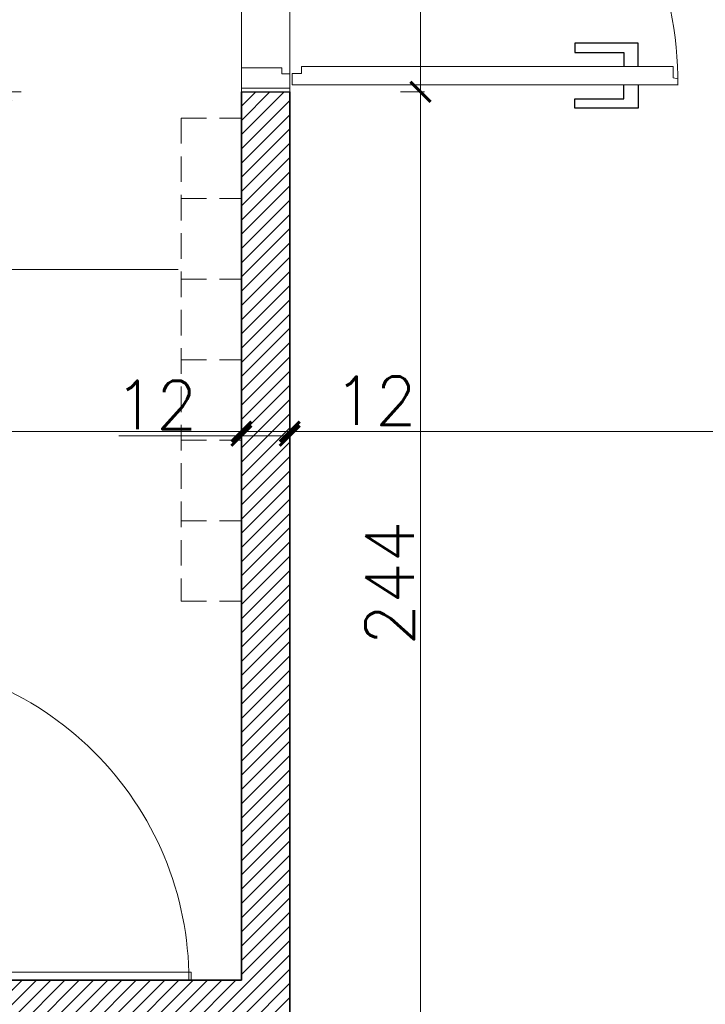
# Model space of a CAD drawing. Header units: millimetres. Extents: x -740 to 33545, y 5178 to 22494.
# Tile 166 of 256: x 10715 to 10885, y 9914 to 10158. Entities that reach past the tile are written whole.
import ezdxf
from ezdxf.lldxf.tags import DXFTag

# ---------------------------------------------------------------- set-up
doc = ezdxf.new("R2010")
doc.units = ezdxf.units.MM
doc.header["$MEASUREMENT"] = 0
doc.linetypes.add('DASHED2', pattern=[9.525, 6.35, -3.175])
doc.layers.get('Defpoints').update_dxf_attribs({"color": 252})
for name, color, linetype, lineweight in [('A_l.przerywana', 252, 'ICAD_ISO03W100', 9), ('A_opisy', 252, 'Continuous', 15), ('A_projektowane sciany', 252, 'Continuous', 35), ('A_wyposażenie', 252, 'Continuous', 9), ('A_ściany projektowane', 252, 'Continuous', 35), ('l. przekrojowa', 252, 'Continuous', 30), ('l.przerywana', 252, 'ICAD_ISO03W100', 5), ('l.wypełnien', 252, 'Continuous', 5), ('mebelki', 252, 'Continuous', 9), ('wymiarowanie', 252, 'Continuous', 9)]:
    doc.layers.add(name, color=color, linetype=linetype, lineweight=lineweight)
doc.layers.add('stolarka', color=252, linetype='Continuous')
doc.styles.add('ARIALL', font='GOTHIC.TTF', dxfattribs={"height": 40})
doc.styles.add('styl2', font='simplex.shx')
tags = doc.linetypes.add('ICAD_ISO03W100', pattern=[30, 12, -18]).pattern_tags.tags
tags[6:7] = [DXFTag(74, 4), DXFTag(75, 0), DXFTag(340, '0'), DXFTag(46, 1.0), DXFTag(50, 0.0), DXFTag(44, 0.0), DXFTag(45, 0.0)]
tags[4:5] = [DXFTag(74, 4), DXFTag(75, 0), DXFTag(340, '0'), DXFTag(46, 1.0), DXFTag(50, 0.0), DXFTag(44, 0.0), DXFTag(45, 0.0)]
doc.dimstyles.new('Skala 1-50', dxfattribs={"dimtxt": 12, "dimasz": 5, "dimexe": 1, "dimexo": 1, "dimgap": 1.5, "dimtad": 1, "dimdec": 1, "dimrnd": 0.5, "dimtxsty": 'styl2', "dimblk": 'ARCHTICK', "dimcen": 5, "dimadec": 0, "dimazin": 0, "dimtfac": 1, "dimtdec": 1, "dimtmove": 1, "dimatfit": 3, "dimldrblk": 'ARCHTICK', "dimfxl": 0, "dimlwd": -1, "dimlwe": -1, "dimarcsym": 0})

# ---------------------------------------------------------------- blocks, each defined once
blk = doc.blocks.new('_ArchTick')
at = {"color": 0, "linetype": 'ByBlock', "const_width": 0.15}
blk.add_lwpolyline([(-0.5, -0.5), (0.5, 0.5)], dxfattribs=at)
blk = doc.blocks.new('*D1184')
at = {"layer": 'Defpoints', "color": 0}
for p in [(10769.66, 10079.28), (10529.35, 10077.44), (10769.66, 10055.97)]:
    blk.add_point(p, dxfattribs=at)
at = {"layer": 'wymiarowanie', "color": 0}
for p, q in [((10529.35, 10060.97), (10529.35, 10054.97)), ((10769.66, 10060.97), (10769.66, 10054.97)), ((10529.35, 10055.97), (10769.66, 10055.97))]:
    blk.add_line(p, q, dxfattribs=at)
at = {"layer": 'wymiarowanie', "color": 0, "xscale": 5, "yscale": 5, "zscale": 5, "rotation": 180}
blk.add_blockref('_ArchTick', (10529.35, 10055.97), dxfattribs=at)
at = {"layer": 'wymiarowanie', "color": 0, "xscale": 5, "yscale": 5, "zscale": 5}
blk.add_blockref('_ArchTick', (10769.66, 10055.97), dxfattribs=at)
at = {"layer": 'wymiarowanie', "color": 0, "insert": (10649.51, 10064.32), "char_height": 12, "attachment_point": 5, "style": 'styl2'}
blk.add_mtext('240,5', dxfattribs=at)
blk = doc.blocks.new('*D1185')
at = {"layer": 'Defpoints', "color": 0}
for p in [(10781.66, 10085.81), (10769.66, 10079.28), (10781.66, 10055.97)]:
    blk.add_point(p, dxfattribs=at)
at = {"layer": 'wymiarowanie', "color": 0}
for p, q in [((10769.66, 10060.97), (10769.66, 10054.97)), ((10781.66, 10060.97), (10781.66, 10054.97)), ((10769.66, 10055.97), (10781.66, 10055.97)), ((10781.66, 10055.97), (10812.12, 10055.97))]:
    blk.add_line(p, q, dxfattribs=at)
at = {"layer": 'wymiarowanie', "color": 0, "xscale": 5, "yscale": 5, "zscale": 5, "rotation": 180}
blk.add_blockref('_ArchTick', (10769.66, 10055.97), dxfattribs=at)
at = {"layer": 'wymiarowanie', "color": 0, "xscale": 5, "yscale": 5, "zscale": 5}
blk.add_blockref('_ArchTick', (10781.66, 10055.97), dxfattribs=at)
at = {"layer": 'wymiarowanie', "color": 0, "insert": (10802.87, 10063.62), "char_height": 12, "attachment_point": 5, "style": 'styl2'}
blk.add_mtext('12', dxfattribs=at)
blk = doc.blocks.new('*D1186')
at = {"layer": 'Defpoints', "color": 0}
for p in [(11839.15, 10110.74), (10781.66, 10085.81), (11839.15, 10055.97)]:
    blk.add_point(p, dxfattribs=at)
at = {"layer": 'wymiarowanie', "color": 0}
for p, q in [((10781.66, 10060.97), (10781.66, 10054.97)), ((11839.15, 10060.97), (11839.15, 10054.97)), ((10781.66, 10055.97), (11839.15, 10055.97))]:
    blk.add_line(p, q, dxfattribs=at)
at = {"layer": 'wymiarowanie', "color": 0, "xscale": 5, "yscale": 5, "zscale": 5, "rotation": 180}
blk.add_blockref('_ArchTick', (10781.66, 10055.97), dxfattribs=at)
at = {"layer": 'wymiarowanie', "color": 0, "xscale": 5, "yscale": 5, "zscale": 5}
blk.add_blockref('_ArchTick', (11839.15, 10055.97), dxfattribs=at)
at = {"layer": 'wymiarowanie', "color": 0, "insert": (11310.4, 10064.32), "char_height": 12, "attachment_point": 5, "style": 'styl2'}
blk.add_mtext('1057,5', dxfattribs=at)
blk = doc.blocks.new('*D1412')
at = {"layer": 'Defpoints', "color": 0}
for p in [(10781.66, 10101.98), (10769.66, 10070.25), (10769.66, 10054.95)]:
    blk.add_point(p, dxfattribs=at)
at = {"layer": 'wymiarowanie', "color": 0}
for p, q in [((10769.66, 10059.95), (10769.66, 10053.95)), ((10781.66, 10059.95), (10781.66, 10053.95)), ((10769.66, 10054.95), (10739.19, 10054.95)), ((10781.66, 10054.95), (10769.66, 10054.95))]:
    blk.add_line(p, q, dxfattribs=at)
at = {"layer": 'wymiarowanie', "color": 0, "xscale": 5, "yscale": 5, "zscale": 5, "rotation": 180}
blk.add_blockref('_ArchTick', (10769.66, 10054.95), dxfattribs=at)
at = {"layer": 'wymiarowanie', "color": 0, "xscale": 5, "yscale": 5, "zscale": 5}
blk.add_blockref('_ArchTick', (10781.66, 10054.95), dxfattribs=at)
at = {"layer": 'wymiarowanie', "color": 0, "insert": (10748.45, 10062.6), "char_height": 12, "attachment_point": 5, "style": 'styl2'}
blk.add_mtext('12', dxfattribs=at)
blk = doc.blocks.new('*D2771')
at = {"layer": 'Defpoints', "color": 0}
for p in [(10769.66, 10242.34), (10710.01, 10140.34), (10769.66, 10140.34)]:
    blk.add_point(p, dxfattribs=at)
at = {"layer": 'wymiarowanie', "color": 0}
for p, q in [((10715.01, 10242.34), (10709.01, 10242.34)), ((10710.01, 10242.34), (10710.01, 10140.34)), ((10715.01, 10140.34), (10709.01, 10140.34))]:
    blk.add_line(p, q, dxfattribs=at)
at = {"layer": 'wymiarowanie', "color": 0, "xscale": 5, "yscale": 5, "zscale": 5}
for p, rotation in [((10710.01, 10242.34), 90), ((10710.01, 10140.34), 270)]:
    blk.add_blockref('_ArchTick', p, dxfattribs=dict(at, rotation=rotation))
at = {"layer": 'wymiarowanie', "color": 0, "insert": (10702.21, 10191.34), "char_height": 12, "attachment_point": 5, "rotation": 90, "style": 'styl2'}
blk.add_mtext('102', dxfattribs=at)
blk = doc.blocks.new('*D2772')
at = {"layer": 'Defpoints', "color": 0}
for p in [(10769.66, 10140.34), (10710.01, 9919.76), (10769.66, 9919.76)]:
    blk.add_point(p, dxfattribs=at)
at = {"layer": 'wymiarowanie', "color": 0}
for p, q in [((10715.01, 10140.34), (10709.01, 10140.34)), ((10710.01, 10140.34), (10710.01, 9919.76)), ((10715.01, 9919.76), (10709.01, 9919.76))]:
    blk.add_line(p, q, dxfattribs=at)
at = {"layer": 'wymiarowanie', "color": 0, "xscale": 5, "yscale": 5, "zscale": 5}
for p, rotation in [((10710.01, 10140.34), 90), ((10710.01, 9919.76), 270)]:
    blk.add_blockref('_ArchTick', p, dxfattribs=dict(at, rotation=rotation))
at = {"layer": 'wymiarowanie', "color": 0, "insert": (10701.66, 10030.05), "char_height": 12, "attachment_point": 5, "rotation": 90, "style": 'styl2'}
blk.add_mtext('220,5', dxfattribs=at)
blk = doc.blocks.new('*D2775')
at = {"layer": 'Defpoints', "color": 0}
for p in [(10756.11, 10140.34), (10814.13, 10140.34), (10756.11, 9896.26)]:
    blk.add_point(p, dxfattribs=at)
at = {"layer": 'wymiarowanie', "color": 0}
for p, q in [((10809.13, 10140.34), (10815.13, 10140.34)), ((10814.13, 9896.26), (10814.13, 10140.34)), ((10809.13, 9896.26), (10815.13, 9896.26))]:
    blk.add_line(p, q, dxfattribs=at)
at = {"layer": 'wymiarowanie', "color": 0, "xscale": 5, "yscale": 5, "zscale": 5}
for p, rotation in [((10814.13, 10140.34), 90), ((10814.13, 9896.26), 270)]:
    blk.add_blockref('_ArchTick', p, dxfattribs=dict(at, rotation=rotation))
at = {"layer": 'wymiarowanie', "color": 0, "insert": (10806.48, 10018.3), "char_height": 12, "attachment_point": 5, "rotation": 90, "style": 'styl2'}
blk.add_mtext('244', dxfattribs=at)
blk = doc.blocks.new('*D2776')
at = {"layer": 'Defpoints', "color": 0}
for p in [(10756.11, 10242.34), (10814.13, 10242.34), (10756.11, 10140.34)]:
    blk.add_point(p, dxfattribs=at)
at = {"layer": 'wymiarowanie', "color": 0}
for p, q in [((10809.13, 10242.34), (10815.13, 10242.34)), ((10814.13, 10140.34), (10814.13, 10242.34)), ((10809.13, 10140.34), (10815.13, 10140.34))]:
    blk.add_line(p, q, dxfattribs=at)
at = {"layer": 'wymiarowanie', "color": 0, "xscale": 5, "yscale": 5, "zscale": 5}
for p, rotation in [((10814.13, 10242.34), 90), ((10814.13, 10140.34), 270)]:
    blk.add_blockref('_ArchTick', p, dxfattribs=dict(at, rotation=rotation))
at = {"layer": 'wymiarowanie', "color": 0, "insert": (10806.33, 10191.34), "char_height": 12, "attachment_point": 5, "rotation": 90, "style": 'styl2'}
blk.add_mtext('102', dxfattribs=at)

msp = doc.modelspace()

# ---------------------------------------------------------------- hatches: boundary and pattern name
at = {"layer": 'l.wypełnien'}
h = msp.add_hatch(dxfattribs=at)
h.set_pattern_fill('ANSI31', color=256, scale=20, style=0)
h.paths.add_polyline_path([(10529.35, 9907.76), (10529.35, 9919.76), (10649.35, 9919.76), (10729.35, 9919.76), (10769.66, 9919.76), (10769.66, 10140.34), (10781.66, 10140.34), (10781.66, 9907.76)])
h.paths.add_polyline_path([(10719.66, 10264.34), (10719.66, 10252.34), (10769.66, 10252.34), (10769.66, 10242.34), (10781.66, 10242.34), (10781.66, 10359.34), (10769.66, 10359.34), (10769.66, 10264.34)])

# ---------------------------------------------------------------- linework, layer by layer
at = {"layer": 'A_l.przerywana', "ltscale": 0.3}
msp.add_lwpolyline([(10781.66, 10140.34), (10769.66, 10140.34), (10769.66, 10242.34), (10781.66, 10242.34)], close=True, dxfattribs=at)
at = {"layer": 'A_projektowane sciany'}
for p, q in [((10769.66, 9919.76), (10769.66, 10140.34)), ((10781.66, 9896.26), (10781.66, 10140.34)), ((10769.66, 9919.76), (10769.66, 10074.34))]:
    msp.add_line(p, q, dxfattribs=at)
at = {"layer": 'A_wyposażenie', "linetype": 'DASHED2'}
for p, q in [((10754.66, 10133.83), (10754.66, 10013.83)), ((10754.66, 10133.83), (10754.66, 10013.83)), ((10754.66, 10133.83), (10769.66, 10133.83)), ((10754.66, 10113.83), (10769.66, 10113.83)), ((10754.66, 10113.83), (10769.66, 10113.83)), ((10754.66, 10093.83), (10769.66, 10093.83)), ((10754.66, 10093.83), (10769.66, 10093.83)), ((10754.66, 10073.83), (10769.66, 10073.83)), ((10754.66, 10073.83), (10769.66, 10073.83)), ((10754.66, 10053.83), (10769.66, 10053.83)), ((10754.66, 10053.83), (10769.66, 10053.83)), ((10754.66, 10033.83), (10769.66, 10033.83)), ((10754.66, 10033.83), (10769.66, 10033.83)), ((10754.66, 10013.83), (10769.66, 10013.83)), ((10754.66, 10013.83), (10769.66, 10013.83))]:
    msp.add_line(p, q, dxfattribs=at)
at = {"layer": 'A_ściany projektowane'}
msp.add_lwpolyline([(10529.35, 9919.76), (10769.66, 9919.76)], dxfattribs=at)
at = {"layer": 'l. przekrojowa'}
msp.add_line((10769.66, 10140.34), (10781.66, 10140.34), dxfattribs=at)
at = {"layer": 'l.przerywana', "ltscale": 0.3}
msp.add_lwpolyline([(10677.21, 9919.76), (10677.21, 9921.76), (10757.21, 9921.76), (10757.21, 9919.76)], close=True, dxfattribs=at)
msp.add_arc((10676.62, 9919.76), 80, 0, 90.4267, dxfattribs=at)
at = {"layer": 'mebelki'}
msp.add_lwpolyline([(10779.68, 10146.34), (10779.68, 10144.83), (10781.66, 10144.83), (10781.66, 10141.29), (10769.66, 10141.29), (10769.66, 10146.34), (10779.68, 10146.34)], dxfattribs=at)
at = {"layer": 'stolarka'}
for points in [[(10868.09, 10146.62), (10868.09, 10152.42), (10852.42, 10152.42), (10852.42, 10150.1), (10864.61, 10150.1), (10864.61, 10146.62)], [(10868.09, 10142.09), (10868.09, 10136.29), (10852.42, 10136.29), (10852.42, 10138.61), (10864.61, 10138.61), (10864.61, 10142.09)]]:
    msp.add_lwpolyline(points, dxfattribs=at)
at = {"layer": 'stolarka', "lineweight": 9}
msp.add_lwpolyline([(10782.23, 10144.88), (10782.23, 10142.09), (10878, 10142.09), (10877.99, 10143.6), (10876.84, 10143.78), (10876.84, 10146.62), (10784.53, 10146.62), (10784.53, 10144.88), (10782.23, 10144.88)], dxfattribs=at)
at = {"layer": 'stolarka', "linetype": 'ICAD_ISO03W100', "lineweight": 13, "ltscale": 0.3}
msp.add_arc((10782.23, 10142.09), 95.77, 359.9469, 89.9997, dxfattribs=at)
at = {"layer": 'wymiarowanie'}
msp.add_line((10753.99, 10096.25), (10639.34, 10096.25), dxfattribs=at)

# ---------------------------------------------------------------- texts
at = {"layer": 'A_opisy', "ltscale": 0.3, "insert": (10843.19, 9636.58), "char_height": 10.8, "width": 109.7533, "attachment_point": 1, "rotation": 90, "style": 'ARIALL'}
msp.add_mtext('\\pi43.41246;{\\fArial|b0|i1|c238|p34;153}\\P\\pi43.29366;{\\fArial|b0|i1|c238|p34;175}', dxfattribs=at)
at = {"layer": 'wymiarowanie', "insert": (5416.61, 10130.15), "char_height": 12, "width": 621.5287, "attachment_point": 1}
msp.add_mtext('\\pi463.76474;{\\fCentury Gothic|b0|i0|c238|p34;Obróbka cokołowa}\\P\\pi223.76474;{\\fCentury Gothic|b0|i0|c238|p34; z blachy stalowej powlekanej w kolorze RAL 7016}', dxfattribs=at)

# ---------------------------------------------------------------- dimensions: what is measured, and where the dimension line sits
at = {"layer": 'wymiarowanie'}
for base, p1, p2, picture, middle in [((10710.01, 10140.34), (10769.66, 10242.34), (10769.66, 10140.34), '*D2771', (10702.21, 10191.34)), ((10814.13, 10242.34), (10756.11, 10140.34), (10756.11, 10242.34), '*D2776', (10806.33, 10191.34)), ((10710.01, 9919.76), (10769.66, 10140.34), (10769.66, 9919.76), '*D2772', (10701.66, 10030.05)), ((10814.13, 10140.34), (10756.11, 9896.26), (10756.11, 10140.34), '*D2775', (10806.48, 10018.3))]:
    dim = msp.add_linear_dim(base=base, p1=p1, p2=p2, angle=90, dimstyle='Skala 1-50', dxfattribs=at)
    dim.commit()
    dim.dimension.update_dxf_attribs({"geometry": picture, "text_midpoint": middle})
for base, p1, p2, picture, middle in [((11839.15, 10055.97), (10781.66, 10085.81), (11839.15, 10110.74), '*D1186', (11310.4, 10064.32)), ((10769.66, 10055.97), (10529.35, 10077.44), (10769.66, 10079.28), '*D1184', (10649.51, 10064.32))]:
    dim = msp.add_linear_dim(base=base, p1=p1, p2=p2, dimstyle='Skala 1-50', dxfattribs=at)
    dim.commit()
    dim.dimension.update_dxf_attribs({"geometry": picture, "text_midpoint": middle})
dim = msp.add_linear_dim(base=(10769.66, 10054.95), p1=(10781.66, 10101.98), p2=(10769.66, 10070.25), angle=180, dimstyle='Skala 1-50', dxfattribs=at)
dim.commit()
dim.dimension.update_dxf_attribs({"geometry": '*D1412', "text_midpoint": (10748.45, 10054.95), "dimtype": 160})
dim = msp.add_linear_dim(base=(10781.66, 10055.97), p1=(10769.66, 10079.28), p2=(10781.66, 10085.81), dimstyle='Skala 1-50', dxfattribs=at)
dim.commit()
dim.dimension.update_dxf_attribs({"geometry": '*D1185', "text_midpoint": (10802.87, 10055.97), "dimtype": 160})

doc.saveas('drawing.dxf')
